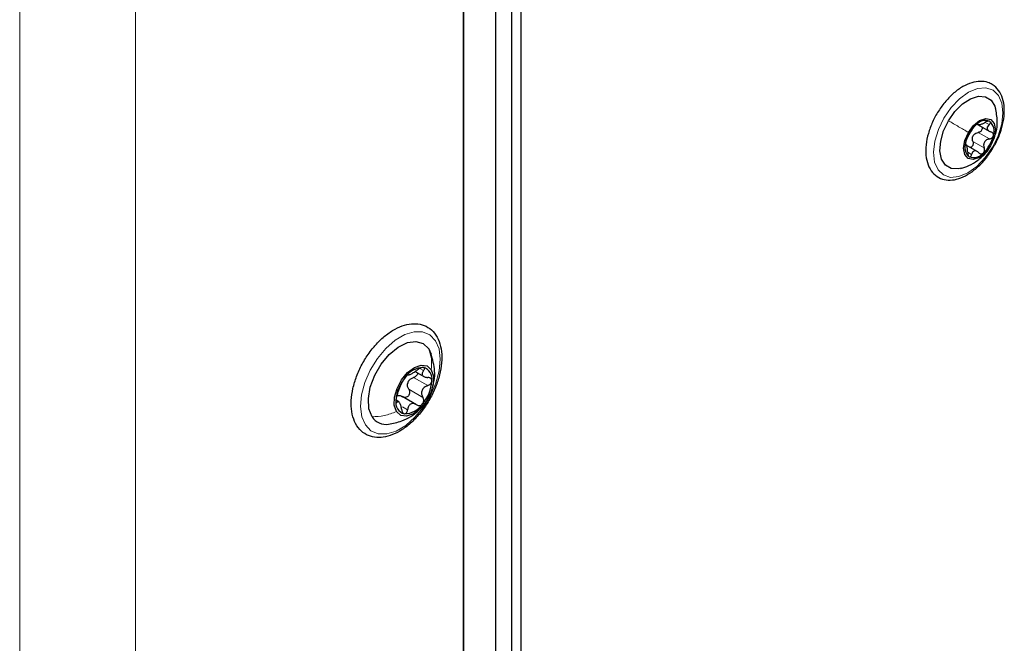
# Paper-space layout 'Blatt2' of a CAD drawing. Header units: millimetres. Extents: x 5 to 418, y 2 to 292.
# Tile 75 of 87: x 283 to 305, y 151 to 165. Entities that reach past the tile are written whole.
import ezdxf

# ---------------------------------------------------------------- set-up
doc = ezdxf.new("R2010")
doc.units = ezdxf.units.MM

psp = doc.layouts.new('Blatt2')

# ---------------------------------------------------------------- linework, layer by layer
at = {"color": 7, "linetype": 'Continuous', "lineweight": 18}
for p, q in [((283.452, 73.745), (283.452, 216.639)), ((285.997, 216.639), (285.997, 73.745)), ((304.686, 162.43), (304.77, 162.381)), ((304.53, 162.209), (304.778, 162.066)), ((304.414, 162.011), (304.662, 161.868)), ((304.299, 161.773), (304.386, 161.723)), ((304.803, 161.917), (304.804, 161.917)), ((292.249, 157.02), (292.332, 156.973)), ((292.112, 156.823), (292.424, 156.643)), ((292.007, 156.563), (292.318, 156.384)), ((291.727, 156.293), (291.754, 156.278)), ((291.87, 156.175), (291.981, 156.111))]:
    psp.add_line(p, q, dxfattribs=at)
at = {"color": 7, "linetype": 'Continuous', "lineweight": 25}
for p, q in [((293.21, 115.818), (293.21, 211.821)), ((293.917, 211.266), (293.917, 123.242)), ((293.21, 210.857), (293.21, 122.834)), ((294.271, 120.074), (294.271, 166.617)), ((294.483, 119.952), (294.483, 166.495)), ((304.51, 162.395), (304.548, 162.373)), ((304.513, 162.388), (304.786, 162.23)), ((304.523, 161.783), (304.249, 161.94)), ((304.284, 161.925), (304.254, 161.943)), ((292.446, 157.452), (292.499, 157.336)), ((292.148, 156.954), (292.337, 156.845)), ((292.178, 156.224), (291.862, 156.406)), ((291.788, 156.289), (291.731, 156.321))]:
    psp.add_line(p, q, dxfattribs=at)
at = {"color": 7, "linetype": 'Continuous', "lineweight": 18, "flags": 128}
for points in [[(304.846, 161.886), (304.687, 161.656), (304.502, 161.463), (304.304, 161.321), (304.107, 161.239), (303.923, 161.223), (303.766, 161.275), (303.647, 161.389), (303.572, 161.56), (303.548, 161.774), (303.576, 162.018), (303.654, 162.275), (303.776, 162.527), (303.936, 162.758), (304.121, 162.951), (304.319, 163.093), (304.516, 163.175), (304.699, 163.19), (304.856, 163.139), (304.976, 163.025), (305.051, 162.854), (305.075, 162.64), (305.047, 162.396), (304.969, 162.139), (304.846, 161.886)], [(292.595, 157.631), (292.673, 157.449), (292.701, 157.223), (292.678, 156.967), (292.605, 156.696), (292.487, 156.426), (292.331, 156.171), (292.145, 155.948), (291.94, 155.768), (291.729, 155.643), (291.523, 155.58), (291.335, 155.582), (291.175, 155.649), (291.053, 155.778), (290.975, 155.96), (290.947, 156.186), (290.97, 156.442), (291.043, 156.713), (291.16, 156.983), (291.317, 157.238), (291.503, 157.461), (291.707, 157.641), (291.919, 157.766), (292.125, 157.829), (292.313, 157.827), (292.473, 157.76), (292.595, 157.631)]]:
    psp.add_lwpolyline(points, dxfattribs=at)
at = {"color": 7, "linetype": 'Continuous', "lineweight": 25, "flags": 128}
for points in [[(303.876, 162.468), (304.018, 162.672), (304.185, 162.837), (304.362, 162.952), (304.534, 163.006), (304.689, 162.996), (304.813, 162.922), (304.896, 162.789), (304.912, 162.74)], [(304.155, 161.421), (304.089, 161.407), (303.934, 161.418), (303.81, 161.492), (303.726, 161.624), (303.69, 161.804), (303.705, 162.016), (303.768, 162.243), (303.876, 162.468)], [(304.314, 162.211), (304.428, 162.363), (304.562, 162.47), (304.696, 162.515), (304.809, 162.491), (304.884, 162.403), (304.909, 162.262), (304.881, 162.092), (304.804, 161.917)], [(304.804, 161.917), (304.69, 161.765), (304.556, 161.658), (304.422, 161.613), (304.309, 161.637), (304.234, 161.725), (304.209, 161.866), (304.237, 162.036), (304.314, 162.211)], [(291.202, 155.957), (291.132, 156.135), (291.119, 156.359), (291.162, 156.611), (291.26, 156.871), (291.402, 157.117), (291.579, 157.33), (291.776, 157.492), (291.977, 157.59), (292.165, 157.617), (292.326, 157.569), (292.446, 157.452)], [(291.738, 156.073), (291.69, 156.211), (291.694, 156.388), (291.75, 156.582), (291.85, 156.771), (291.983, 156.931), (292.133, 157.043), (292.281, 157.093), (292.41, 157.076), (292.504, 156.994)], [(292.504, 156.994), (292.552, 156.855), (292.548, 156.678), (292.492, 156.484), (292.392, 156.295), (292.258, 156.135), (292.109, 156.023), (291.961, 155.973), (291.832, 155.99), (291.738, 156.073)]]:
    psp.add_lwpolyline(points, dxfattribs=at)
at = {"color": 7, "linetype": 'Continuous', "lineweight": 25}
for centre, radius, start, end in [((304.688, 162.196), 0.275, 69.1743, 139.5776), ((304.6, 162.24), 0.282, 339.8716, 48.9), ((304.973, 161.825), 0.739, 131.9636, 167.42), ((304.517, 161.888), 0.282, 159.8716, 228.9), ((304.656, 162.003), 0.271, 143.0645, 156.319), ((304.144, 162.304), 0.739, 311.9636, 347.42), ((304.429, 161.932), 0.275, 249.1743, 319.5776), ((292.339, 156.551), 0.491, 91.2944, 145.9034), ((292.268, 156.796), 0.254, 349.2519, 76.147), ((292.594, 156.26), 0.871, 139.4419, 176.2314), ((292.287, 156.596), 0.32, 151.9695, 163.7038), ((291.647, 156.806), 0.871, 319.4419, 356.2314), ((291.974, 156.27), 0.254, 169.2519, 256.147), ((291.902, 156.515), 0.491, 271.2944, 325.9034), ((291.507, 156.154), 0.363, 212.8001, 279.119)]:
    psp.add_arc(centre, radius, start, end, dxfattribs=at)
for points, knots in [([(304.837, 163.266), (304.807, 163.281), (304.727, 163.322), (304.575, 163.342), (304.387, 163.312), (304.191, 163.226), (303.996, 163.086), (303.811, 162.903), (303.708, 162.754), (303.657, 162.68)], [0, 0, 0, 0, 0.086009, 0.231185, 0.378381, 0.531234, 0.687747, 0.844783, 1, 1, 1, 1]), ([(304.849, 161.864), (304.867, 161.892), (304.934, 161.996), (305.017, 162.195), (305.088, 162.447), (305.112, 162.69), (305.089, 162.913), (305.014, 163.101), (304.919, 163.212), (304.853, 163.256), (304.837, 163.266)], [0, 0, 0, 0, 0.053783, 0.20285, 0.352316, 0.502612, 0.654083, 0.805926, 0.95416, 1, 1, 1, 1]), ([(303.657, 162.68), (303.657, 162.68), (303.603, 162.606), (303.522, 162.438), (303.426, 162.188), (303.377, 161.937), (303.373, 161.702), (303.42, 161.493), (303.516, 161.325), (303.657, 161.21), (303.825, 161.157), (304.009, 161.163), (304.201, 161.224), (304.399, 161.34), (304.588, 161.506), (304.744, 161.685), (304.82, 161.814), (304.849, 161.864)], [0, 0, 0, 0, 0.000693, 0.074781, 0.148984, 0.223473, 0.298469, 0.374033, 0.44905, 0.521256, 0.590534, 0.659435, 0.730558, 0.804064, 0.878418, 0.952649, 1, 1, 1, 1]), ([(304.878, 162.094), (304.896, 162.135), (304.944, 162.247), (304.961, 162.48), (304.928, 162.652), (304.91, 162.747)], [0, 0, 0, 0, 0.199837, 0.559598, 1, 1, 1, 1]), ([(304.527, 162.393), (304.527, 162.395), (304.526, 162.4), (304.517, 162.399), (304.501, 162.391), (304.486, 162.38), (304.479, 162.374)], [0, 0, 0, 0, 0.249815, 0.499908, 0.75012, 1, 1, 1, 1]), ([(304.527, 162.393), (304.528, 162.388), (304.53, 162.38), (304.548, 162.38), (304.568, 162.383), (304.594, 162.391), (304.633, 162.406), (304.663, 162.422), (304.683, 162.433)], [0, 0, 0, 0, 0.2491995, 0.3743362, 0.4989302, 0.6240074, 0.7497593, 1, 1, 1, 1]), ([(304.786, 162.453), (304.78, 162.455), (304.768, 162.46), (304.741, 162.457), (304.712, 162.448), (304.693, 162.438), (304.683, 162.433)], [0, 0, 0, 0, 0.249991, 0.499611, 0.749127, 1, 1, 1, 1]), ([(304.77, 162.381), (304.777, 162.387), (304.789, 162.401), (304.799, 162.422), (304.799, 162.441), (304.79, 162.449), (304.786, 162.453)], [0, 0, 0, 0, 0.249852, 0.499902, 0.750115, 1, 1, 1, 1]), ([(304.292, 162.09), (304.299, 162.103), (304.31, 162.124), (304.33, 162.161), (304.347, 162.19), (304.364, 162.219), (304.387, 162.254), (304.399, 162.274), (304.407, 162.288)], [0, 0, 0, 0, 0.249168, 0.374303, 0.498903, 0.623987, 0.749746, 1, 1, 1, 1]), ([(304.479, 162.374), (304.472, 162.367), (304.457, 162.353), (304.436, 162.329), (304.419, 162.306), (304.411, 162.294), (304.407, 162.288)], [0, 0, 0, 0, 0.250033, 0.499632, 0.749228, 1, 1, 1, 1]), ([(304.44, 162.165), (304.453, 162.176), (304.48, 162.198), (304.513, 162.205), (304.53, 162.209)], [0, 0, 0, 0, 0.498459, 1, 1, 1, 1]), ([(304.61, 162.331), (304.614, 162.326), (304.621, 162.312), (304.62, 162.286), (304.608, 162.257), (304.587, 162.233), (304.56, 162.216), (304.54, 162.211), (304.53, 162.209)], [0, 0, 0, 0, 0.130453, 0.303809, 0.4773, 0.651705, 0.825501, 1, 1, 1, 1]), ([(304.77, 162.381), (304.757, 162.366), (304.737, 162.344), (304.727, 162.312), (304.728, 162.288), (304.739, 162.266), (304.763, 162.24), (304.792, 162.23), (304.811, 162.223)], [0, 0, 0, 0, 0.249201, 0.374338, 0.498932, 0.624008, 0.74976, 1, 1, 1, 1]), ([(304.865, 162.143), (304.866, 162.152), (304.868, 162.171), (304.857, 162.195), (304.837, 162.214), (304.82, 162.22), (304.811, 162.223)], [0, 0, 0, 0, 0.249857, 0.499466, 0.749011, 1, 1, 1, 1]), ([(304.252, 161.985), (304.251, 161.976), (304.247, 161.958), (304.248, 161.94), (304.252, 161.931), (304.256, 161.932), (304.259, 161.933)], [0, 0, 0, 0, 0.249857, 0.499466, 0.749011, 1, 1, 1, 1]), ([(304.292, 162.09), (304.289, 162.084), (304.282, 162.072), (304.27, 162.045), (304.259, 162.015), (304.255, 161.995), (304.252, 161.985)], [0, 0, 0, 0, 0.249807, 0.500055, 0.750309, 1, 1, 1, 1]), ([(304.414, 162.011), (304.417, 162.001), (304.423, 161.981), (304.421, 161.949), (304.411, 161.919), (304.392, 161.896), (304.371, 161.882), (304.356, 161.882), (304.351, 161.882)], [0, 0, 0, 0, 0.178185, 0.355021, 0.532705, 0.710252, 0.88794, 1, 1, 1, 1]), ([(304.414, 162.011), (304.409, 162.027), (304.399, 162.06), (304.405, 162.094), (304.408, 162.111)], [0, 0, 0, 0, 0.50155, 1, 1, 1, 1]), ([(304.778, 162.066), (304.756, 162.061), (304.724, 162.053), (304.688, 162.025), (304.667, 161.999), (304.654, 161.967), (304.647, 161.922), (304.656, 161.89), (304.662, 161.868)], [0, 0, 0, 0, 0.249168, 0.374303, 0.498903, 0.623987, 0.749746, 1, 1, 1, 1]), ([(304.778, 162.066), (304.788, 162.068), (304.808, 162.073), (304.834, 162.09), (304.856, 162.114), (304.862, 162.133), (304.865, 162.143)], [0, 0, 0, 0, 0.249807, 0.500055, 0.750309, 1, 1, 1, 1]), ([(304.143, 161.418), (304.205, 161.437), (304.338, 161.479), (304.525, 161.593), (304.697, 161.747), (304.773, 161.86), (304.809, 161.913)], [0, 0, 0, 0, 0.226881, 0.490418, 0.75771, 1, 1, 1, 1]), ([(304.299, 161.775), (304.299, 161.798), (304.298, 161.832), (304.291, 161.874), (304.286, 161.901), (304.279, 161.92), (304.271, 161.937), (304.264, 161.934), (304.259, 161.933)], [0, 0, 0, 0, 0.249201, 0.374338, 0.498932, 0.624008, 0.74976, 1, 1, 1, 1]), ([(304.299, 161.775), (304.299, 161.765), (304.3, 161.744), (304.306, 161.714), (304.317, 161.688), (304.327, 161.68), (304.332, 161.676)], [0, 0, 0, 0, 0.249852, 0.499902, 0.750115, 1, 1, 1, 1]), ([(304.542, 161.763), (304.527, 161.777), (304.504, 161.797), (304.47, 161.806), (304.446, 161.805), (304.424, 161.794), (304.401, 161.77), (304.392, 161.742), (304.386, 161.723)], [0, 0, 0, 0, 0.249199, 0.374336, 0.49893, 0.624007, 0.749759, 1, 1, 1, 1]), ([(304.542, 161.763), (304.549, 161.757), (304.563, 161.744), (304.588, 161.736), (304.615, 161.738), (304.631, 161.749), (304.638, 161.754)], [0, 0, 0, 0, 0.249815, 0.499908, 0.75012, 1, 1, 1, 1]), ([(304.638, 161.754), (304.645, 161.761), (304.658, 161.776), (304.669, 161.807), (304.67, 161.839), (304.665, 161.858), (304.662, 161.868)], [0, 0, 0, 0, 0.250033, 0.499632, 0.749228, 1, 1, 1, 1]), ([(304.332, 161.676), (304.337, 161.674), (304.348, 161.67), (304.364, 161.679), (304.378, 161.697), (304.383, 161.715), (304.386, 161.723)], [0, 0, 0, 0, 0.249991, 0.499611, 0.749127, 1, 1, 1, 1]), ([(291.23, 157.48), (291.198, 157.441), (291.107, 157.326), (290.976, 157.114), (290.854, 156.848), (290.773, 156.577), (290.736, 156.313), (290.747, 156.066), (290.808, 155.849), (290.919, 155.675), (291.072, 155.556), (291.253, 155.498), (291.449, 155.5), (291.655, 155.558), (291.867, 155.67), (292.075, 155.834), (292.268, 156.041), (292.438, 156.28), (292.575, 156.541), (292.675, 156.812), (292.732, 157.081), (292.742, 157.336), (292.703, 157.567), (292.614, 157.762), (292.477, 157.907), (292.306, 157.991), (292.116, 158.015), (291.914, 157.981), (291.704, 157.893), (291.493, 157.75), (291.335, 157.603), (291.251, 157.505), (291.23, 157.48)], [0, 0, 0, 0, 0.01849, 0.053485, 0.088537, 0.123673, 0.158981, 0.194546, 0.230307, 0.265594, 0.299476, 0.332123, 0.364639, 0.398143, 0.432788, 0.467945, 0.503085, 0.538144, 0.57318, 0.608271, 0.643492, 0.678938, 0.714646, 0.750258, 0.784834, 0.817891, 0.850348, 0.883323, 0.917527, 0.952541, 0.987712, 1, 1, 1, 1]), ([(292.538, 156.641), (292.549, 156.68), (292.577, 156.784), (292.587, 157.028), (292.533, 157.218), (292.497, 157.343)], [0, 0, 0, 0, 0.168761, 0.457164, 1, 1, 1, 1]), ([(291.999, 156.88), (292.004, 156.879), (292.011, 156.877), (292.037, 156.889), (292.064, 156.903), (292.096, 156.921), (292.144, 156.95), (292.178, 156.974), (292.201, 156.99)], [0, 0, 0, 0, 0.24922, 0.374358, 0.498948, 0.624021, 0.749768, 1, 1, 1, 1]), ([(292.328, 157.042), (292.319, 157.042), (292.302, 157.043), (292.267, 157.031), (292.232, 157.013), (292.211, 156.998), (292.201, 156.99)], [0, 0, 0, 0, 0.249858, 0.499467, 0.749011, 1, 1, 1, 1]), ([(292.332, 156.973), (292.338, 156.981), (292.35, 156.997), (292.355, 157.019), (292.349, 157.036), (292.335, 157.04), (292.328, 157.042)], [0, 0, 0, 0, 0.249806, 0.500054, 0.750309, 1, 1, 1, 1]), ([(291.933, 156.827), (291.924, 156.816), (291.908, 156.796), (291.887, 156.764), (291.872, 156.736), (291.866, 156.724), (291.864, 156.717)], [0, 0, 0, 0, 0.24999, 0.499611, 0.749127, 1, 1, 1, 1]), ([(291.999, 156.88), (291.997, 156.881), (291.993, 156.882), (291.978, 156.873), (291.957, 156.855), (291.941, 156.836), (291.933, 156.827)], [0, 0, 0, 0, 0.249853, 0.499901, 0.750114, 1, 1, 1, 1]), ([(292.005, 156.746), (292.019, 156.763), (292.049, 156.797), (292.091, 156.814), (292.112, 156.823)], [0, 0, 0, 0, 0.49811, 1, 1, 1, 1]), ([(292.204, 156.922), (292.203, 156.913), (292.2, 156.893), (292.179, 156.864), (292.149, 156.838), (292.125, 156.828), (292.112, 156.823)], [0, 0, 0, 0, 0.209106, 0.472997, 0.735965, 1, 1, 1, 1]), ([(292.332, 156.973), (292.319, 156.955), (292.3, 156.929), (292.298, 156.895), (292.306, 156.871), (292.326, 156.851), (292.364, 156.83), (292.402, 156.826), (292.428, 156.823)], [0, 0, 0, 0, 0.249194, 0.37433, 0.498925, 0.624004, 0.749757, 1, 1, 1, 1]), ([(292.517, 156.749), (292.516, 156.76), (292.513, 156.781), (292.493, 156.804), (292.464, 156.82), (292.44, 156.822), (292.428, 156.823)], [0, 0, 0, 0, 0.250032, 0.499632, 0.749228, 1, 1, 1, 1]), ([(291.758, 156.458), (291.766, 156.479), (291.779, 156.511), (291.798, 156.563), (291.814, 156.602), (291.829, 156.639), (291.849, 156.683), (291.858, 156.703), (291.864, 156.717)], [0, 0, 0, 0, 0.249219, 0.374357, 0.498947, 0.62402, 0.749767, 1, 1, 1, 1]), ([(292.007, 156.563), (292.012, 156.552), (292.024, 156.53), (292.027, 156.491), (292.02, 156.452), (292, 156.418), (291.971, 156.393), (291.937, 156.382), (291.902, 156.384), (291.882, 156.395), (291.871, 156.4)], [0, 0, 0, 0, 0.125235, 0.249504, 0.374347, 0.499081, 0.623909, 0.749397, 0.874445, 1, 1, 1, 1]), ([(292.007, 156.563), (291.997, 156.582), (291.977, 156.62), (291.979, 156.664), (291.98, 156.686)], [0, 0, 0, 0, 0.5006464, 1, 1, 1, 1]), ([(292.424, 156.643), (292.398, 156.632), (292.359, 156.615), (292.319, 156.575), (292.298, 156.539), (292.288, 156.499), (292.289, 156.444), (292.306, 156.408), (292.318, 156.384)], [0, 0, 0, 0, 0.249219, 0.374357, 0.498947, 0.62402, 0.749767, 1, 1, 1, 1]), ([(292.424, 156.643), (292.436, 156.648), (292.46, 156.658), (292.49, 156.684), (292.512, 156.716), (292.515, 156.738), (292.517, 156.749)], [0, 0, 0, 0, 0.249816, 0.499908, 0.75012, 1, 1, 1, 1]), ([(291.758, 156.458), (291.754, 156.448), (291.746, 156.429), (291.736, 156.392), (291.727, 156.352), (291.726, 156.329), (291.725, 156.317)], [0, 0, 0, 0, 0.249816, 0.499908, 0.75012, 1, 1, 1, 1]), ([(291.763, 156.425), (291.782, 156.427), (291.819, 156.43), (291.854, 156.41), (291.871, 156.4)], [0, 0, 0, 0, 0.49811, 1, 1, 1, 1]), ([(292.309, 156.24), (292.317, 156.25), (292.331, 156.272), (292.338, 156.312), (292.335, 156.351), (292.324, 156.373), (292.318, 156.384)], [0, 0, 0, 0, 0.2499898, 0.4996108, 0.7491272, 1, 1, 1, 1]), ([(291.562, 155.795), (291.662, 155.814), (291.834, 155.846), (292.054, 155.963), (292.193, 156.059), (292.252, 156.134), (292.266, 156.151)], [0, 0, 0, 0, 0.375889, 0.646055, 0.917179, 1, 1, 1, 1]), ([(291.725, 156.317), (291.725, 156.307), (291.726, 156.287), (291.733, 156.271), (291.743, 156.267), (291.75, 156.274), (291.754, 156.278)], [0, 0, 0, 0, 0.250032, 0.499632, 0.749228, 1, 1, 1, 1]), ([(291.85, 156.128), (291.845, 156.156), (291.837, 156.197), (291.82, 156.243), (291.806, 156.27), (291.792, 156.287), (291.774, 156.296), (291.762, 156.285), (291.754, 156.278)], [0, 0, 0, 0, 0.249194, 0.37433, 0.498925, 0.624004, 0.749757, 1, 1, 1, 1]), ([(291.85, 156.128), (291.852, 156.115), (291.856, 156.09), (291.871, 156.057), (291.89, 156.031), (291.906, 156.026), (291.913, 156.024)], [0, 0, 0, 0, 0.249806, 0.500054, 0.750309, 1, 1, 1, 1]), ([(292.182, 156.221), (292.16, 156.232), (292.127, 156.249), (292.081, 156.249), (292.048, 156.238), (292.021, 156.216), (291.994, 156.177), (291.986, 156.137), (291.981, 156.111)], [0, 0, 0, 0, 0.24922, 0.374358, 0.498948, 0.624021, 0.749768, 1, 1, 1, 1]), ([(292.182, 156.221), (292.193, 156.215), (292.213, 156.204), (292.248, 156.203), (292.282, 156.213), (292.3, 156.231), (292.309, 156.24)], [0, 0, 0, 0, 0.2498531, 0.4999013, 0.7501145, 1, 1, 1, 1]), ([(291.913, 156.024), (291.921, 156.024), (291.937, 156.025), (291.958, 156.045), (291.974, 156.074), (291.979, 156.099), (291.981, 156.111)], [0, 0, 0, 0, 0.249858, 0.499467, 0.749011, 1, 1, 1, 1])]:
    psp.add_open_spline(points, degree=3, knots=knots, dxfattribs=at)
at = {"color": 7, "linetype": 'Continuous', "lineweight": 18}
for points in [[(303.876, 162.468), (303.951, 162.424), (304.103, 162.335), (304.244, 162.252), (304.314, 162.211)], [(292.446, 157.452), (292.471, 157.38), (292.522, 157.237), (292.51, 157.075), (292.504, 156.994)], [(291.202, 155.957), (291.292, 155.963), (291.471, 155.973), (291.649, 156.04), (291.738, 156.073)]]:
    psp.add_open_spline(points, degree=3, dxfattribs=at)

doc.saveas('drawing.dxf')
